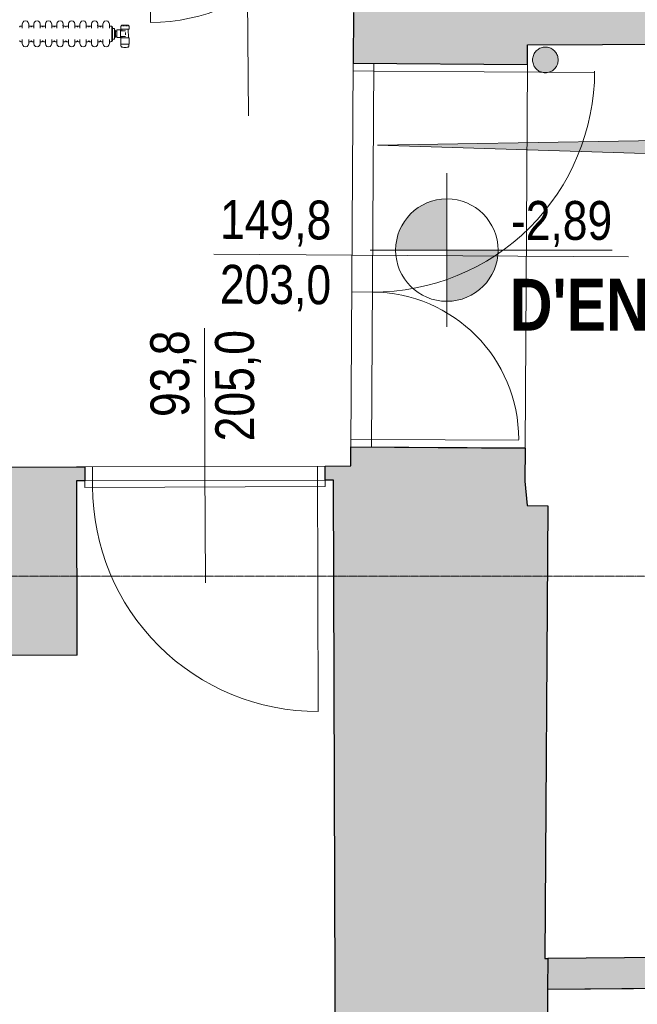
# Model space of a CAD drawing. Extents: x -6068 to 35118, y -17738 to 67348.
# Tile 148 of 243: x 1949 to 2191, y -1002 to -617. Entities that reach past the tile are written whole.
import ezdxf
from ezdxf.enums import TextEntityAlignment as Align

# ---------------------------------------------------------------- set-up
doc = ezdxf.new("R2010")
doc.units = 0
doc.header["$LTSCALE"] = 15
for name, pattern in [('AXES', [50.8, 31.75, -6.35, 6.35, -6.35]), ('Continua', [0]), ('Cui_CONTINU', [0])]:
    doc.linetypes.add(name, pattern=pattern)
for name, color, linetype, lineweight, true_color in [('Bloc 3D - Dessin - NIVEAUX - Style par défaut', 7, 'Continua', 0, 0x000000), ('EDL-Mesures et Cotes', 7, 'Continua', 0, 0xc0c0c0), ('Enveloppe - NIVEAUX - Style par défaut', 7, 'Continua', 0, 0x000000), ('Formes 2D - NIVEAUX - Style par défaut', 7, 'Continua', 0, 0x000000), ('Notes - NIVEAUX - Style par défaut', 7, 'Continua', 0, 0x000000), ('Pièce - Notes - NIVEAUX - Style par défaut', 7, 'Continua', 0, 0x000000), ('Porte - Cadre - NIVEAUX - Style par défaut', 7, 'Continua', 0, 0x000000), ('Porte - Mesures - NIVEAUX - Style par défaut', 7, 'Continua', 0, 0x000000), ('Porte - Ouvertures - NIVEAUX - Style par défaut', 7, 'Continua', 0, 0x000000), ('Porte - Seuil - NIVEAUX - Style par défaut', 7, 'Continua', 0, 0x000000)]:
    doc.layers.add(name, color=color, linetype=linetype, lineweight=lineweight, true_color=true_color)
for name, color, linetype in [('EDL_RDJ murs & cloisons', 5, 'CONTINUOUS'), ('PIS-CONTOURS', 44, 'CONTINUOUS'), ('PIS-coupe', 254, 'CONTINUOUS'), ('PIS-fond de plan', 7, 'Cui_CONTINU')]:
    doc.layers.add(name, color=color, linetype=linetype)
doc.styles.add('Arial Narrow', font='ARIALN.TTF')
doc.styles.add('Arial Narrow Bold', font='ARIALNB.TTF')
doc.styles.add('MtXpl_Arial_Narrow', font='ARIALN.TTF')
doc.styles.add('STYLE_GENERE_1', font='arial.ttf')

# ---------------------------------------------------------------- blocks, each defined once
blk = doc.blocks.new('EDL_RDJ plan_2025 10 17')
at = {"layer": 'EDL-Mesures et Cotes', "true_color": 0x000000}
for points in [[(2130.58, -687.4), (2129.95, -687.41), (2129.32, -687.44), (2128.7, -687.49), (2128.07, -687.56), (2127.45, -687.65), (2126.83, -687.75), (2126.22, -687.88), (2125.6, -688.03), (2125, -688.19), (2124.4, -688.38), (2123.8, -688.58), (2123.22, -688.8), (2122.64, -689.05), (2122.06, -689.3), (2121.5, -689.58), (2120.94, -689.87), (2120.4, -690.19), (2119.86, -690.51), (2119.34, -690.86), (2118.82, -691.22), (2118.32, -691.6), (2117.83, -691.99), (2117.35, -692.4), (2116.89, -692.82), (2116.44, -693.26), (2116, -693.71), (2115.58, -694.17), (2115.17, -694.65), (2114.77, -695.14), (2114.4, -695.64), (2114.04, -696.16), (2113.69, -696.68), (2113.36, -697.22), (2113.05, -697.77), (2112.76, -698.32), (2112.48, -698.88), (2112.22, -699.46), (2111.98, -700.04), (2111.76, -700.63), (2111.56, -701.22), (2111.37, -701.82), (2111.21, -702.43), (2111.06, -703.04), (2110.93, -703.65), (2110.82, -704.27), (2110.74, -704.89), (2110.67, -705.52), (2110.62, -706.14), (2110.59, -706.77), (2110.58, -707.4), (2130.58, -707.4)], [(2130.58, -727.4), (2131.21, -727.39), (2131.83, -727.36), (2132.46, -727.31), (2133.08, -727.24), (2133.71, -727.15), (2134.33, -727.05), (2134.94, -726.92), (2135.55, -726.77), (2136.16, -726.61), (2136.76, -726.42), (2137.35, -726.22), (2137.94, -726), (2138.52, -725.76), (2139.09, -725.5), (2139.66, -725.22), (2140.21, -724.93), (2140.76, -724.62), (2141.29, -724.29), (2141.82, -723.94), (2142.33, -723.58), (2142.84, -723.2), (2143.33, -722.81), (2143.8, -722.4), (2144.27, -721.98), (2144.72, -721.54), (2145.16, -721.09), (2145.58, -720.63), (2145.99, -720.15), (2146.38, -719.66), (2146.76, -719.16), (2147.12, -718.64), (2147.46, -718.12), (2147.79, -717.58), (2148.1, -717.04), (2148.4, -716.48), (2148.67, -715.92), (2148.93, -715.34), (2149.17, -714.76), (2149.4, -714.18), (2149.6, -713.58), (2149.78, -712.98), (2149.95, -712.37), (2150.1, -711.76), (2150.22, -711.15), (2150.33, -710.53), (2150.42, -709.91), (2150.49, -709.28), (2150.54, -708.66), (2150.57, -708.03), (2150.58, -707.4), (2130.58, -707.4)]]:
    blk.add_hatch(color=18, dxfattribs=at).paths.add_polyline_path(points)
at = {"layer": 'EDL_RDJ murs & cloisons', "linetype": 'Continuous', "ltscale": 0.08}
h = blk.add_hatch(color=9, dxfattribs=at)
h.dxf.hatch_style = 1
h.paths.add_polyline_path([(2386.51, -351.43), (2386.5, -352.88), (2361.96, -353.57), (2337.42, -354.25), (2339.41, -443.03), (2341.4, -531.81), (2234.33, -532.71), (2110.22, -533.76), (2093.16, -533.91), (2093.84, -614.6), (2094.14, -614.6), (2094.02, -634.45), (2162.02, -634.88), (2162.07, -627.33), (2337.7, -626.45), (2337.57, -642.69), (2343.57, -642.74), (2343.7, -626.42), (2354.34, -626.37), (2354.33, -627.18), (2363.33, -627.24), (2363.34, -626.32), (2422.14, -626.03), (2422.79, -498.99), (2423.43, -366.54), (2414.43, -366.54), (2395.48, -356.48), (2391.51, -351.46), (2386.51, -351.43)])
h = blk.add_hatch(color=9, dxfattribs=at)
h.dxf.hatch_style = 1
h.paths.add_polyline_path([(2169.36, -1193.28), (2160.36, -1193.28), (2151.36, -1192.9), (2142.15, -1192.95), (2142.13, -1189.59), (2093.58, -1188.29), (2094.8, -1179.4), (2095.65, -1163.57), (2093.63, -1139.25), (2087.37, -1114.82), (2086.78, -956.01), (2086.25, -797.19), (2083.03, -797.2), (2083.03, -791.7), (2093.05, -791.67), (2093.1, -784.25), (2161.1, -784.67), (2161.02, -797.56), (2161.89, -807.16), (2169.96, -807.21), (2168.87, -983.96), (2169.98, -983.95), (2169.94, -995.95), (2169.65, -1094.62)])
h = blk.add_hatch(color=9, dxfattribs=at)
h.dxf.hatch_style = 1
h.paths.add_polyline_path([(1989.22, -792.02), (1989.22, -797.52), (1985.98, -797.53), (1986.09, -865.53), (1909.97, -865.79), (1909.96, -865.52), (1909.83, -865.52), (1909.8, -859.52), (1909.91, -859.52), (1909.65, -811.29), (1751.43, -811.82), (1751.6, -860.36), (1751.8, -860.36), (1751.83, -866.36), (1677.01, -866.75), (1678.42, -1024.9), (1571.51, -1025.31), (1571.89, -1107.79), (1494.55, -1107.71), (1494.66, -1000.34), (1571.4, -1000.42), (1571.48, -1018.81), (1671.35, -1017.92), (1670.01, -866.79), (1657.85, -866.85), (1657.46, -793.36)])
h = blk.add_hatch(color=9, dxfattribs=at)
h.dxf.hatch_style = 1
h.paths.add_polyline_path([(2366.16, -967.24), (2361.32, -967.21), (2361.42, -950.26), (2352.42, -950.21), (2341.13, -949.69), (2335.13, -949.64), (2334.87, -982.51), (2169.98, -983.95), (2169.94, -995.95), (2253.96, -995.22), (2365.98, -994.24), (2380.4, -994.34), (2470.8, -994.92), (2555.27, -995.48), (2578.44, -997.29), (2579.67, -992.7), (2575.81, -991.63), (2576.6, -970.06), (2556.41, -968.48), (2471.46, -967.93), (2366.16, -967.24)])
at = {"layer": 'Formes 2D - NIVEAUX - Style par défaut', "linetype": 'Continuous', "lineweight": 0, "ltscale": 0.1, "true_color": 0xffffc3}
blk.add_hatch(color=7, dxfattribs=at).paths.add_polyline_path([(2164.06, -633.16), (2164.08, -633.59), (2164.13, -634.02), (2164.23, -634.45), (2164.36, -634.87), (2164.53, -635.27), (2164.73, -635.66), (2164.96, -636.02), (2165.23, -636.37), (2165.52, -636.69), (2165.84, -636.99), (2166.19, -637.25), (2166.56, -637.49), (2166.94, -637.69), (2167.35, -637.85), (2167.76, -637.99), (2168.19, -638.08), (2168.62, -638.14), (2169.06, -638.16), (2169.49, -638.14), (2169.93, -638.08), (2170.35, -637.99), (2170.77, -637.85), (2171.17, -637.69), (2171.56, -637.49), (2171.92, -637.25), (2172.27, -636.99), (2172.59, -636.69), (2172.89, -636.37), (2173.15, -636.02), (2173.39, -635.66), (2173.59, -635.27), (2173.76, -634.87), (2173.89, -634.45), (2173.98, -634.02), (2174.04, -633.59), (2174.06, -633.16), (2174.04, -632.72), (2173.98, -632.29), (2173.89, -631.86), (2173.76, -631.45), (2173.59, -631.04), (2173.39, -630.66), (2173.15, -630.29), (2172.89, -629.94), (2172.59, -629.62), (2172.27, -629.33), (2171.92, -629.06), (2171.56, -628.83), (2171.17, -628.62), (2170.77, -628.46), (2170.35, -628.33), (2169.93, -628.23), (2169.49, -628.18), (2169.06, -628.16), (2168.62, -628.18), (2168.19, -628.23), (2167.76, -628.33), (2167.35, -628.46), (2166.94, -628.62), (2166.56, -628.83), (2166.19, -629.06), (2165.84, -629.33), (2165.52, -629.62), (2165.23, -629.94), (2164.96, -630.29), (2164.73, -630.66), (2164.53, -631.04), (2164.36, -631.45), (2164.23, -631.86), (2164.13, -632.29), (2164.08, -632.72)])
at = {"layer": 'Notes - NIVEAUX - Style par défaut', "ltscale": 0.1, "true_color": 0xececec}
blk.add_hatch(color=7, dxfattribs=at).paths.add_polyline_path([(2228.96, -685.62), (2295.18, -685.62), (2295.18, -661.27), (2228.96, -661.27), (2228.96, -664.31), (2103.54, -666.46), (2228.96, -670.4)])
at = {"layer": 'Bloc 3D - Dessin - NIVEAUX - Style par défaut', "color": 32, "linetype": 'Continua', "lineweight": 0, "ltscale": 0.1, "true_color": 0xd1591a}
for p, q in [((1964.79, -619.18), (1964.96, -618.55)), ((1964.96, -618.55), (1965.42, -618.09)), ((1965.42, -618.09), (1966.04, -617.93)), ((1966.04, -617.93), (1966.67, -618.09)), ((1966.67, -618.09), (1967.12, -618.55)), ((1967.12, -618.55), (1967.29, -619.18)), ((1969.29, -619.18), (1969.46, -618.55)), ((1969.46, -618.55), (1969.92, -618.09)), ((1969.92, -618.09), (1970.54, -617.93)), ((1970.54, -617.93), (1971.17, -618.09)), ((1971.17, -618.09), (1971.62, -618.55)), ((1971.62, -618.55), (1971.79, -619.18)), ((1973.79, -619.18), (1973.96, -618.55)), ((1973.96, -618.55), (1974.42, -618.09)), ((1974.42, -618.09), (1975.04, -617.93)), ((1975.04, -617.93), (1975.67, -618.09)), ((1975.67, -618.09), (1976.12, -618.55)), ((1976.12, -618.55), (1976.29, -619.18)), ((1978.29, -619.18), (1978.46, -618.55)), ((1978.46, -618.55), (1978.92, -618.09)), ((1978.92, -618.09), (1979.54, -617.93)), ((1979.54, -617.93), (1980.17, -618.09)), ((1980.17, -618.09), (1980.62, -618.55)), ((1980.62, -618.55), (1980.79, -619.18)), ((1982.79, -619.18), (1982.96, -618.55)), ((1982.96, -618.55), (1983.42, -618.09)), ((1983.42, -618.09), (1984.04, -617.93)), ((1984.04, -617.93), (1984.67, -618.09)), ((1984.67, -618.09), (1985.12, -618.55)), ((1985.12, -618.55), (1985.29, -619.18)), ((1987.29, -619.18), (1987.46, -618.55)), ((1987.46, -618.55), (1987.92, -618.09)), ((1987.92, -618.09), (1988.54, -617.93)), ((1988.54, -617.93), (1989.17, -618.09)), ((1989.17, -618.09), (1989.62, -618.55)), ((1989.62, -618.55), (1989.79, -619.18)), ((1991.79, -619.18), (1991.96, -618.55)), ((1991.96, -618.55), (1992.42, -618.09)), ((1992.42, -618.09), (1993.04, -617.93)), ((1993.04, -617.93), (1993.67, -618.09)), ((1993.67, -618.09), (1994.12, -618.55)), ((1994.12, -618.55), (1994.29, -619.18)), ((1996.29, -619.18), (1996.46, -618.55)), ((1996.46, -618.55), (1996.92, -618.09)), ((1996.92, -618.09), (1997.54, -617.93)), ((1997.54, -617.93), (1998.17, -618.09)), ((1998.17, -618.09), (1998.62, -618.55)), ((1998.62, -618.55), (1998.79, -619.18)), ((1963.74, -620.13), (1963.79, -620.33)), ((1963.79, -620.33), (1963.84, -620.13)), ((1963.84, -620.13), (1963.99, -619.98)), ((1963.99, -619.98), (1964.19, -619.93)), ((1964.79, -619.93), (1964.19, -619.93)), ((1964.79, -619.35), (1964.79, -619.23)), ((1964.79, -619.55), (1964.79, -619.35)), ((1964.79, -619.81), (1964.79, -619.55)), ((1964.79, -620.11), (1964.79, -619.81)), ((1964.79, -620.51), (1964.79, -620.11)), ((1964.79, -620.82), (1964.79, -620.51)), ((1964.79, -620.82), (1964.79, -620.51)), ((1967.29, -619.39), (1967.29, -619.18)), ((1967.29, -619.23), (1967.29, -619.18)), ((1967.29, -619.55), (1967.29, -619.35)), ((1967.29, -619.81), (1967.29, -619.55)), ((1967.29, -620.11), (1967.29, -619.81)), ((1967.29, -619.93), (1967.89, -619.93)), ((1967.29, -620.51), (1967.29, -620.11)), ((1967.29, -620.82), (1967.29, -620.51)), ((1968.09, -619.98), (1967.89, -619.93)), ((1968.24, -620.13), (1968.09, -619.98)), ((1968.24, -620.13), (1968.29, -620.33)), ((1968.29, -620.33), (1968.34, -620.13)), ((1968.34, -620.13), (1968.49, -619.98)), ((1968.49, -619.98), (1968.69, -619.93)), ((1969.29, -619.93), (1968.69, -619.93)), ((1969.29, -619.23), (1969.29, -619.18)), ((1969.29, -619.35), (1969.29, -619.23)), ((1969.29, -619.55), (1969.29, -619.35)), ((1969.29, -619.81), (1969.29, -619.55)), ((1969.29, -620.11), (1969.29, -619.81)), ((1969.29, -620.51), (1969.29, -620.11)), ((1969.29, -620.82), (1969.29, -620.51)), ((1969.29, -620.82), (1969.29, -620.51)), ((1971.79, -619.23), (1971.79, -619.35)), ((1971.79, -619.55), (1971.79, -619.35)), ((1971.79, -619.81), (1971.79, -619.55)), ((1971.79, -620.11), (1971.79, -619.81)), ((1971.79, -619.93), (1972.39, -619.93)), ((1971.79, -620.51), (1971.79, -620.11)), ((1971.79, -620.82), (1971.79, -620.51)), ((1972.59, -619.98), (1972.39, -619.93)), ((1972.74, -620.13), (1972.59, -619.98)), ((1972.74, -620.13), (1972.79, -620.33)), ((1972.79, -620.33), (1972.84, -620.13)), ((1972.84, -620.13), (1972.99, -619.98)), ((1972.99, -619.98), (1973.19, -619.93)), ((1973.79, -619.93), (1973.19, -619.93)), ((1973.79, -619.23), (1973.79, -619.18)), ((1973.79, -619.35), (1973.79, -619.23)), ((1973.79, -619.55), (1973.79, -619.35)), ((1973.79, -619.81), (1973.79, -619.55)), ((1973.79, -620.11), (1973.79, -619.81)), ((1973.79, -620.51), (1973.79, -620.11)), ((1973.79, -620.82), (1973.79, -620.51)), ((1973.79, -620.82), (1973.79, -620.51)), ((1976.29, -619.23), (1976.29, -619.18)), ((1976.29, -619.55), (1976.29, -619.35)), ((1976.29, -619.81), (1976.29, -619.55)), ((1976.29, -620.11), (1976.29, -619.81)), ((1976.29, -619.93), (1976.89, -619.93)), ((1976.29, -620.51), (1976.29, -620.11)), ((1976.29, -620.82), (1976.29, -620.51)), ((1977.09, -619.98), (1976.89, -619.93)), ((1977.24, -620.13), (1977.09, -619.98)), ((1977.24, -620.13), (1977.29, -620.33)), ((1977.29, -620.33), (1977.34, -620.13)), ((1977.34, -620.13), (1977.49, -619.98)), ((1977.49, -619.98), (1977.69, -619.93)), ((1978.29, -619.93), (1977.69, -619.93)), ((1978.29, -619.35), (1978.29, -619.23)), ((1978.29, -619.55), (1978.29, -619.35)), ((1978.29, -619.81), (1978.29, -619.55)), ((1978.29, -620.11), (1978.29, -619.81)), ((1978.29, -620.51), (1978.29, -620.11)), ((1978.29, -620.82), (1978.29, -620.51)), ((1978.29, -620.82), (1978.29, -620.51)), ((1980.79, -619.18), (1980.62, -619.8)), ((1980.79, -619.39), (1980.79, -619.18)), ((1980.79, -619.23), (1980.79, -619.18)), ((1980.79, -619.55), (1980.79, -619.35)), ((1980.79, -619.81), (1980.79, -619.55)), ((1980.79, -620.11), (1980.79, -619.81)), ((1980.79, -619.93), (1981.39, -619.93)), ((1980.79, -620.51), (1980.79, -620.11)), ((1980.79, -620.82), (1980.79, -620.51)), ((1981.59, -619.98), (1981.39, -619.93)), ((1981.74, -620.13), (1981.59, -619.98)), ((1981.74, -620.13), (1981.79, -620.33)), ((1981.79, -620.33), (1981.84, -620.13)), ((1981.84, -620.13), (1981.99, -619.98)), ((1981.99, -619.98), (1982.19, -619.93)), ((1982.79, -619.93), (1982.19, -619.93)), ((1982.79, -619.23), (1982.79, -619.18)), ((1982.79, -619.35), (1982.79, -619.23)), ((1982.79, -619.55), (1982.79, -619.35)), ((1982.79, -619.81), (1982.79, -619.55)), ((1982.79, -620.11), (1982.79, -619.81)), ((1982.79, -620.51), (1982.79, -620.11)), ((1982.79, -620.82), (1982.79, -620.51)), ((1982.79, -620.82), (1982.79, -620.51)), ((1985.29, -619.23), (1985.29, -619.35)), ((1985.29, -619.55), (1985.29, -619.35)), ((1985.29, -619.81), (1985.29, -619.55)), ((1985.29, -620.11), (1985.29, -619.81)), ((1985.29, -619.93), (1985.89, -619.93)), ((1985.29, -620.51), (1985.29, -620.11)), ((1985.29, -620.82), (1985.29, -620.51)), ((1986.09, -619.98), (1985.89, -619.93)), ((1986.24, -620.13), (1986.09, -619.98)), ((1986.24, -620.13), (1986.29, -620.33)), ((1986.29, -620.33), (1986.34, -620.13)), ((1986.34, -620.13), (1986.49, -619.98)), ((1986.49, -619.98), (1986.69, -619.93)), ((1987.29, -619.93), (1986.69, -619.93)), ((1987.29, -619.23), (1987.29, -619.18)), ((1987.29, -619.35), (1987.29, -619.23)), ((1987.29, -619.55), (1987.29, -619.35)), ((1987.29, -619.81), (1987.29, -619.55)), ((1987.29, -620.11), (1987.29, -619.81)), ((1987.29, -620.51), (1987.29, -620.11)), ((1987.29, -620.82), (1987.29, -620.51)), ((1987.29, -620.82), (1987.29, -620.51)), ((1989.79, -619.23), (1989.79, -619.18)), ((1989.79, -619.55), (1989.79, -619.35)), ((1989.79, -619.81), (1989.79, -619.55)), ((1989.79, -620.11), (1989.79, -619.81)), ((1989.79, -619.93), (1990.39, -619.93)), ((1989.79, -620.51), (1989.79, -620.11)), ((1989.79, -620.82), (1989.79, -620.51)), ((1990.59, -619.98), (1990.39, -619.93)), ((1990.74, -620.13), (1990.59, -619.98)), ((1990.74, -620.13), (1990.79, -620.33)), ((1990.79, -620.33), (1990.84, -620.13)), ((1990.84, -620.13), (1990.99, -619.98)), ((1990.99, -619.98), (1991.19, -619.93)), ((1991.79, -619.93), (1991.19, -619.93)), ((1991.79, -619.35), (1991.79, -619.23)), ((1991.79, -619.55), (1991.79, -619.35)), ((1991.79, -619.81), (1991.79, -619.55)), ((1991.79, -620.11), (1991.79, -619.81)), ((1991.79, -620.51), (1991.79, -620.11)), ((1991.79, -620.82), (1991.79, -620.51)), ((1994.29, -619.18), (1994.12, -619.8)), ((1994.29, -619.23), (1994.29, -619.18)), ((1994.29, -619.39), (1994.29, -619.18)), ((1994.29, -619.55), (1994.29, -619.35)), ((1994.29, -619.81), (1994.29, -619.55)), ((1994.29, -620.11), (1994.29, -619.81)), ((1994.29, -619.93), (1994.89, -619.93)), ((1994.29, -620.51), (1994.29, -620.11)), ((1994.29, -620.82), (1994.29, -620.51)), ((1995.09, -619.98), (1994.89, -619.93)), ((1995.24, -620.13), (1995.09, -619.98)), ((1995.24, -620.13), (1995.29, -620.33)), ((1995.29, -620.33), (1995.34, -620.13)), ((1995.34, -620.13), (1995.49, -619.98)), ((1995.49, -619.98), (1995.69, -619.93)), ((1996.29, -619.93), (1995.69, -619.93)), ((1996.29, -619.23), (1996.29, -619.18)), ((1996.29, -619.35), (1996.29, -619.23)), ((1996.29, -619.55), (1996.29, -619.35)), ((1996.29, -619.81), (1996.29, -619.55)), ((1996.29, -620.11), (1996.29, -619.81)), ((1996.29, -620.51), (1996.29, -620.11)), ((1996.29, -620.82), (1996.29, -620.51)), ((1996.29, -620.82), (1996.29, -620.51)), ((1998.79, -619.39), (1998.79, -619.18)), ((1998.79, -619.23), (1998.79, -619.35)), ((1998.79, -619.55), (1998.79, -619.35)), ((1998.79, -619.81), (1998.79, -619.55)), ((1998.79, -620.11), (1998.79, -619.81)), ((1998.79, -619.93), (1999.39, -619.93)), ((1998.79, -620.51), (1998.79, -620.11)), ((1998.79, -620.82), (1998.79, -620.51)), ((1999.59, -619.98), (1999.39, -619.93)), ((1999.74, -620.13), (1999.59, -619.98)), ((1999.74, -620.13), (1999.79, -620.33)), ((1999.79, -620.18), (2000.02, -620.18)), ((1999.79, -620.23), (1999.79, -620.39)), ((1999.79, -620.39), (1999.79, -620.65)), ((1999.79, -620.65), (1999.79, -621)), ((1999.79, -621), (1999.79, -621.42)), ((1999.79, -621.42), (1999.79, -621.9)), ((1999.79, -621.9), (1999.79, -622.43)), ((1999.79, -622.43), (1999.79, -622.98)), ((2000.02, -620.23), (2000.02, -620.18)), ((2000.02, -620.39), (2000.02, -620.23)), ((2000.02, -620.65), (2000.02, -620.39)), ((2000.02, -621), (2000.02, -620.65)), ((2000.75, -620.85), (2000.02, -620.85)), ((2000.02, -621.42), (2000.02, -621)), ((2000.02, -621.9), (2000.02, -621.42)), ((2000.02, -622.43), (2000.02, -621.9)), ((2000.02, -622.98), (2000.02, -622.43)), ((2000.75, -621.64), (2000.75, -620.85)), ((2000.75, -621.5), (2001.11, -621.5)), ((2001.17, -621.62), (2000.75, -621.62)), ((2000.75, -621.88), (2000.75, -621.64)), ((2000.75, -622.12), (2000.75, -621.88)), ((2000.75, -623.71), (2000.75, -622.12)), ((2001.11, -621.69), (2001.11, -621.55)), ((2001.11, -621.91), (2001.11, -621.69)), ((2001.11, -622.21), (2001.11, -621.91)), ((2001.11, -622.55), (2001.11, -622.21)), ((2001.11, -622.92), (2001.11, -622.55)), ((2001.17, -621.87), (2001.17, -621.62)), ((2001.17, -622.34), (2001.17, -621.87)), ((2001.66, -621.91), (2001.17, -621.91)), ((2001.17, -622.92), (2001.17, -622.34)), ((2001.69, -621.57), (2001.66, -621.71)), ((2001.66, -621.71), (2001.66, -621.95)), ((2001.66, -621.95), (2001.66, -622.38)), ((2001.66, -622.38), (2001.66, -622.92)), ((2001.79, -621.46), (2001.69, -621.57)), ((2001.94, -621.42), (2001.79, -621.46)), ((2003.15, -621.42), (2001.94, -621.42)), ((2003.15, -621.72), (2003.15, -621.42)), ((2003.15, -621.81), (2003.15, -621.72)), ((2003.66, -621.81), (2003.15, -621.81)), ((2003.15, -622.25), (2003.15, -621.81)), ((2003.15, -622.92), (2003.15, -622.25)), ((2003.28, -619.89), (2003.28, -621.03)), ((2003.43, -621.1), (2003.28, -621.03)), ((2003.37, -619.82), (2003.63, -619.82)), ((2003.68, -621.1), (2003.43, -621.1)), ((2003.55, -619.54), (2003.55, -619.82)), ((2003.63, -619.54), (2003.55, -619.54)), ((2003.86, -619.54), (2003.63, -619.54)), ((2003.66, -621.81), (2003.68, -621.1)), ((2005.13, -621.81), (2003.66, -621.81)), ((2004.15, -621.1), (2003.68, -621.1)), ((2004.22, -619.54), (2003.86, -619.54)), ((2003.86, -619.82), (2004.12, -619.82)), ((2003.86, -619.82), (2004.22, -619.82)), ((2004.12, -619.82), (2004.65, -619.82)), ((2005.61, -621.1), (2004.15, -621.1)), ((2004.65, -619.54), (2004.22, -619.54)), ((2005.11, -619.54), (2004.65, -619.54)), ((2005.55, -619.54), (2005.11, -619.54)), ((2005.11, -619.82), (2005.64, -619.82)), ((2005.13, -622.92), (2005.13, -622.43)), ((2005.9, -619.54), (2005.55, -619.54)), ((2005.9, -619.82), (2005.55, -619.82)), ((2006.09, -621.1), (2005.61, -621.1)), ((2005.64, -619.82), (2005.9, -619.82)), ((2006.13, -619.54), (2005.9, -619.54)), ((2006.34, -621.1), (2006.09, -621.1)), ((2006.21, -624.52), (2006.09, -621.1)), ((2006.21, -619.54), (2006.13, -619.54)), ((2006.13, -619.82), (2006.4, -619.82)), ((2006.13, -619.82), (2006.21, -619.82)), ((2006.21, -619.82), (2006.21, -619.54)), ((2006.48, -621.03), (2006.34, -621.1)), ((2006.4, -619.82), (2006.48, -619.89)), ((2006.48, -619.89), (2006.48, -621.03)), ((1963.79, -625.62), (1963.84, -625.82)), ((1963.99, -625.97), (1963.84, -625.82)), ((1963.99, -625.97), (1964.19, -626.03)), ((1964.19, -626.03), (1963.99, -625.97)), ((1964.79, -626.03), (1964.19, -626.03)), ((1964.79, -625.14), (1964.79, -625.44)), ((1964.79, -625.44), (1964.79, -625.85)), ((1964.79, -625.85), (1964.79, -626.15)), ((1964.79, -625.85), (1964.79, -626.56)), ((1964.79, -626.4), (1964.79, -626.15)), ((1964.79, -626.6), (1964.79, -626.4)), ((1967.29, -625.44), (1967.29, -625.14)), ((1967.29, -625.85), (1967.29, -625.44)), ((1967.29, -625.85), (1967.29, -626.15)), ((1967.29, -626.56), (1967.29, -625.85)), ((1967.89, -626.03), (1967.29, -626.03)), ((1967.29, -626.4), (1967.29, -626.15)), ((1967.29, -626.6), (1967.29, -626.4)), ((1967.89, -626.03), (1968.09, -625.97)), ((1968.24, -625.82), (1968.09, -625.97)), ((1968.24, -625.82), (1968.29, -625.62)), ((1968.29, -625.62), (1968.34, -625.82)), ((1968.49, -625.97), (1968.34, -625.82)), ((1968.69, -626.03), (1968.49, -625.97)), ((1968.49, -625.97), (1968.69, -626.03)), ((1969.29, -626.03), (1968.69, -626.03)), ((1969.29, -625.14), (1969.29, -625.44)), ((1969.29, -625.44), (1969.29, -625.85)), ((1969.29, -625.85), (1969.29, -626.15)), ((1969.29, -625.85), (1969.29, -626.56)), ((1969.29, -626.4), (1969.29, -626.15)), ((1969.29, -626.6), (1969.29, -626.4)), ((1971.79, -625.44), (1971.79, -625.14)), ((1971.79, -625.85), (1971.79, -625.44)), ((1971.79, -625.85), (1971.79, -626.15)), ((1972.39, -626.03), (1971.79, -626.03)), ((1971.79, -626.4), (1971.79, -626.15)), ((1971.79, -626.6), (1971.79, -626.4)), ((1972.39, -626.03), (1972.59, -625.97)), ((1972.74, -625.82), (1972.59, -625.97)), ((1972.74, -625.82), (1972.79, -625.62)), ((1972.79, -625.62), (1972.84, -625.82)), ((1972.84, -625.82), (1972.79, -625.62)), ((1972.99, -625.97), (1972.84, -625.82)), ((1972.99, -625.97), (1973.19, -626.03)), ((1973.79, -626.03), (1973.19, -626.03)), ((1973.79, -625.14), (1973.79, -625.44)), ((1973.79, -625.44), (1973.79, -625.85)), ((1973.79, -625.85), (1973.79, -626.15)), ((1973.79, -626.4), (1973.79, -626.15)), ((1973.79, -626.6), (1973.79, -626.4)), ((1976.29, -625.14), (1976.29, -625.44)), ((1976.29, -625.44), (1976.29, -625.14)), ((1976.29, -625.85), (1976.29, -625.44)), ((1976.29, -625.85), (1976.29, -626.15)), ((1976.89, -626.03), (1976.29, -626.03)), ((1976.29, -626.4), (1976.29, -626.15)), ((1976.29, -626.6), (1976.29, -626.4)), ((1976.89, -626.03), (1977.09, -625.97)), ((1977.24, -625.82), (1977.09, -625.97)), ((1977.24, -625.82), (1977.29, -625.62)), ((1977.34, -625.82), (1977.29, -625.62)), ((1977.29, -625.62), (1977.34, -625.82)), ((1977.49, -625.97), (1977.34, -625.82)), ((1977.49, -625.97), (1977.69, -626.03)), ((1977.69, -626.03), (1977.49, -625.97)), ((1978.29, -626.03), (1977.69, -626.03)), ((1978.29, -625.14), (1978.29, -625.44)), ((1978.29, -625.44), (1978.29, -625.85)), ((1978.29, -625.85), (1978.29, -626.15)), ((1978.29, -625.85), (1978.29, -626.56)), ((1978.29, -626.4), (1978.29, -626.15)), ((1978.29, -626.6), (1978.29, -626.4)), ((1980.79, -625.14), (1980.79, -625.44)), ((1980.79, -625.44), (1980.79, -625.14)), ((1980.79, -625.85), (1980.79, -625.44)), ((1980.79, -626.56), (1980.79, -625.85)), ((1980.79, -625.85), (1980.79, -626.15)), ((1981.39, -626.03), (1980.79, -626.03)), ((1980.79, -626.4), (1980.79, -626.15)), ((1980.79, -626.6), (1980.79, -626.4)), ((1981.39, -626.03), (1981.59, -625.97)), ((1981.74, -625.82), (1981.59, -625.97)), ((1981.79, -625.62), (1981.84, -625.82)), ((1981.99, -625.97), (1981.84, -625.82)), ((1982.19, -626.03), (1981.99, -625.97)), ((1981.99, -625.97), (1982.19, -626.03)), ((1982.79, -626.03), (1982.19, -626.03)), ((1982.79, -625.14), (1982.79, -625.44)), ((1982.79, -625.44), (1982.79, -625.85)), ((1982.79, -625.85), (1982.79, -626.56)), ((1982.79, -625.85), (1982.79, -626.15)), ((1982.79, -626.4), (1982.79, -626.15)), ((1982.79, -626.6), (1982.79, -626.4)), ((1985.29, -625.44), (1985.29, -625.14)), ((1985.29, -625.85), (1985.29, -625.44)), ((1985.29, -625.85), (1985.29, -626.15)), ((1985.89, -626.03), (1985.29, -626.03)), ((1985.29, -626.4), (1985.29, -626.15)), ((1985.29, -626.6), (1985.29, -626.4)), ((1985.89, -626.03), (1986.09, -625.97)), ((1986.24, -625.82), (1986.09, -625.97)), ((1986.24, -625.82), (1986.29, -625.62)), ((1986.34, -625.82), (1986.29, -625.62)), ((1986.29, -625.62), (1986.34, -625.82)), ((1986.49, -625.97), (1986.34, -625.82)), ((1986.69, -626.03), (1986.49, -625.97)), ((1986.49, -625.97), (1986.69, -626.03)), ((1987.29, -626.03), (1986.69, -626.03)), ((1987.29, -625.14), (1987.29, -625.44)), ((1987.29, -625.44), (1987.29, -625.85)), ((1987.29, -625.85), (1987.29, -626.15)), ((1987.29, -626.4), (1987.29, -626.15)), ((1987.29, -626.6), (1987.29, -626.4)), ((1989.79, -625.14), (1989.79, -625.44)), ((1989.79, -625.44), (1989.79, -625.14)), ((1989.79, -625.85), (1989.79, -625.44)), ((1989.79, -625.85), (1989.79, -626.15)), ((1990.39, -626.03), (1989.79, -626.03)), ((1989.79, -626.4), (1989.79, -626.15)), ((1989.79, -626.6), (1989.79, -626.4)), ((1990.39, -626.03), (1990.59, -625.97)), ((1990.74, -625.82), (1990.59, -625.97)), ((1990.74, -625.82), (1990.79, -625.62)), ((1990.84, -625.82), (1990.79, -625.62)), ((1990.79, -625.62), (1990.84, -625.82)), ((1990.99, -625.97), (1990.84, -625.82)), ((1990.99, -625.97), (1991.19, -626.03)), ((1991.79, -626.03), (1991.19, -626.03)), ((1991.79, -625.14), (1991.79, -625.44)), ((1991.79, -625.44), (1991.79, -625.85)), ((1991.79, -625.85), (1991.79, -626.15)), ((1991.79, -626.4), (1991.79, -626.15)), ((1991.79, -626.6), (1991.79, -626.4)), ((1994.29, -625.44), (1994.29, -625.14)), ((1994.29, -625.14), (1994.29, -625.44)), ((1994.29, -625.85), (1994.29, -625.44)), ((1994.29, -625.85), (1994.29, -626.15)), ((1994.29, -626.56), (1994.29, -625.85)), ((1994.89, -626.03), (1994.29, -626.03)), ((1994.29, -626.4), (1994.29, -626.15)), ((1994.29, -626.6), (1994.29, -626.4)), ((1994.89, -626.03), (1995.09, -625.97)), ((1995.24, -625.82), (1995.09, -625.97)), ((1995.29, -625.62), (1995.34, -625.82)), ((1995.49, -625.97), (1995.34, -625.82)), ((1995.49, -625.97), (1995.69, -626.03)), ((1995.69, -626.03), (1995.49, -625.97)), ((1996.29, -626.03), (1995.69, -626.03)), ((1996.29, -625.14), (1996.29, -625.44)), ((1996.29, -625.44), (1996.29, -625.85)), ((1996.29, -625.85), (1996.29, -626.15)), ((1996.29, -625.85), (1996.29, -626.56)), ((1996.29, -626.4), (1996.29, -626.15)), ((1996.29, -626.6), (1996.29, -626.4)), ((1998.79, -625.44), (1998.79, -625.14)), ((1998.79, -625.85), (1998.79, -625.44)), ((1998.79, -625.85), (1998.79, -626.15)), ((1998.79, -626.56), (1998.79, -625.85)), ((1999.39, -626.03), (1998.79, -626.03)), ((1998.79, -626.4), (1998.79, -626.15)), ((1998.79, -626.6), (1998.79, -626.4)), ((1999.39, -626.03), (1999.59, -625.97)), ((1999.74, -625.82), (1999.59, -625.97)), ((1999.74, -625.82), (1999.79, -625.62)), ((1999.79, -622.98), (1999.79, -623.52)), ((1999.79, -623.52), (1999.79, -624.05)), ((1999.79, -624.05), (1999.79, -624.53)), ((1999.79, -624.53), (1999.79, -624.96)), ((1999.79, -624.96), (1999.79, -625.3)), ((1999.79, -625.3), (1999.79, -625.56)), ((1999.79, -625.56), (1999.79, -625.72)), ((1999.79, -625.72), (1999.79, -625.78)), ((1999.79, -625.78), (2000.02, -625.78)), ((2000.02, -623.52), (2000.02, -622.98)), ((2000.02, -624.05), (2000.02, -623.52)), ((2000.02, -624.53), (2000.02, -624.05)), ((2000.02, -624.96), (2000.02, -624.53)), ((2000.02, -625.3), (2000.02, -624.96)), ((2000.75, -624.99), (2000.02, -624.99)), ((2000.02, -625.56), (2000.02, -625.3)), ((2000.02, -625.72), (2000.02, -625.56)), ((2000.75, -624.19), (2000.75, -623.71)), ((2000.75, -624.99), (2000.75, -624.19)), ((2000.75, -624.34), (2001.11, -624.34)), ((2001.11, -623.28), (2001.11, -622.92)), ((2001.11, -623.63), (2001.11, -623.28)), ((2001.11, -623.92), (2001.11, -623.63)), ((2001.11, -624.15), (2001.11, -623.92)), ((2001.11, -624.29), (2001.11, -624.15)), ((2001.11, -624.34), (2001.11, -624.29)), ((2001.17, -623.5), (2001.17, -622.92)), ((2001.17, -623.96), (2001.17, -623.5)), ((2001.17, -623.92), (2001.66, -623.92)), ((2001.17, -624.22), (2001.17, -623.96)), ((2001.66, -622.92), (2001.66, -623.45)), ((2001.66, -623.45), (2001.66, -623.88)), ((2001.66, -623.88), (2001.66, -624.12)), ((2001.69, -624.27), (2001.66, -624.12)), ((2001.79, -624.37), (2001.69, -624.27)), ((2001.94, -624.41), (2001.79, -624.37)), ((2003.15, -624.41), (2001.94, -624.41)), ((2003.15, -623.58), (2003.15, -622.92)), ((2003.15, -624.02), (2003.15, -623.58)), ((2003.61, -624.02), (2003.15, -624.02)), ((2003.15, -624.12), (2003.15, -624.02)), ((2003.15, -624.41), (2003.15, -624.12)), ((2003.22, -624.52), (2003.25, -627.05)), ((2003.32, -624.52), (2003.22, -624.52)), ((2003.61, -624.52), (2003.32, -624.52)), ((2003.6, -624.52), (2003.61, -624.02)), ((2005.13, -624.02), (2003.61, -624.02)), ((2004.05, -624.52), (2003.61, -624.52)), ((2004.59, -624.52), (2004.05, -624.52)), ((2005.17, -624.52), (2004.59, -624.52)), ((2005.13, -623.41), (2005.13, -622.92)), ((2005.71, -624.52), (2005.17, -624.52)), ((2006.15, -624.52), (2005.71, -624.52)), ((2006.44, -624.52), (2006.15, -624.52)), ((2006.54, -624.52), (2006.44, -624.52)), ((2006.54, -624.52), (2006.51, -627.05)), ((1964.79, -626.6), (1964.79, -626.72)), ((1964.79, -626.72), (1964.79, -626.78)), ((1964.96, -627.4), (1964.79, -626.78)), ((1965.42, -627.86), (1964.96, -627.4)), ((1966.04, -628.03), (1965.42, -627.86)), ((1966.67, -627.86), (1966.04, -628.03)), ((1967.12, -627.4), (1966.67, -627.86)), ((1967.29, -626.78), (1967.12, -627.4)), ((1967.29, -626.72), (1967.29, -626.6)), ((1969.46, -627.4), (1969.29, -626.78)), ((1969.92, -627.86), (1969.46, -627.4)), ((1970.54, -628.03), (1969.92, -627.86)), ((1971.17, -627.86), (1970.54, -628.03)), ((1971.62, -627.4), (1971.17, -627.86)), ((1971.79, -626.78), (1971.62, -627.4)), ((1971.79, -626.72), (1971.79, -626.6)), ((1973.79, -626.6), (1973.79, -626.72)), ((1973.79, -626.72), (1973.79, -626.78)), ((1973.96, -627.4), (1973.79, -626.78)), ((1974.42, -627.86), (1973.96, -627.4)), ((1975.04, -628.03), (1974.42, -627.86)), ((1975.67, -627.86), (1975.04, -628.03)), ((1976.12, -627.4), (1975.67, -627.86)), ((1976.29, -626.78), (1976.12, -627.4)), ((1976.29, -626.72), (1976.29, -626.6)), ((1978.29, -626.6), (1978.29, -626.72)), ((1978.29, -626.72), (1978.29, -626.78)), ((1978.46, -627.4), (1978.29, -626.78)), ((1978.92, -627.86), (1978.46, -627.4)), ((1979.54, -628.03), (1978.92, -627.86)), ((1980.17, -627.86), (1979.54, -628.03)), ((1980.62, -627.4), (1980.17, -627.86)), ((1980.79, -626.78), (1980.62, -627.4)), ((1980.79, -626.72), (1980.79, -626.6)), ((1982.79, -626.72), (1982.79, -626.78)), ((1982.96, -627.4), (1982.79, -626.78)), ((1983.42, -627.86), (1982.96, -627.4)), ((1984.04, -628.03), (1983.42, -627.86)), ((1984.67, -627.86), (1984.04, -628.03)), ((1985.12, -627.4), (1984.67, -627.86)), ((1985.29, -626.78), (1985.12, -627.4)), ((1985.29, -626.72), (1985.29, -626.6)), ((1985.29, -626.72), (1985.29, -626.78)), ((1987.29, -626.6), (1987.29, -626.72)), ((1987.29, -626.72), (1987.29, -626.78)), ((1987.46, -627.4), (1987.29, -626.78)), ((1987.92, -627.86), (1987.46, -627.4)), ((1988.54, -628.03), (1987.92, -627.86)), ((1989.17, -627.86), (1988.54, -628.03)), ((1989.62, -627.4), (1989.17, -627.86)), ((1989.79, -626.78), (1989.62, -627.4)), ((1989.79, -626.72), (1989.79, -626.6)), ((1991.79, -626.6), (1991.79, -626.72)), ((1991.79, -626.72), (1991.79, -626.78)), ((1991.96, -627.4), (1991.79, -626.78)), ((1992.42, -627.86), (1991.96, -627.4)), ((1993.04, -628.03), (1992.42, -627.86)), ((1993.67, -627.86), (1993.04, -628.03)), ((1994.12, -627.4), (1993.67, -627.86)), ((1994.29, -626.78), (1994.12, -627.4)), ((1994.29, -626.72), (1994.29, -626.6)), ((1996.29, -626.6), (1996.29, -626.72)), ((1996.29, -626.72), (1996.29, -626.78)), ((1996.46, -627.4), (1996.29, -626.78)), ((1996.92, -627.86), (1996.46, -627.4)), ((1997.54, -628.03), (1996.92, -627.86)), ((1998.17, -627.86), (1997.54, -628.03)), ((1998.62, -627.4), (1998.17, -627.86)), ((1998.79, -626.78), (1998.62, -627.4)), ((1998.79, -626.72), (1998.79, -626.6)), ((2003.25, -627.05), (2003.35, -627.05)), ((2003.31, -627.05), (2003.32, -627.84)), ((2003.34, -627.9), (2003.41, -627.97)), ((2003.35, -627.05), (2003.63, -627.05)), ((2003.51, -628.05), (2003.41, -627.97)), ((2003.51, -628.05), (2003.69, -628.13)), ((2003.63, -627.05), (2004.07, -627.05)), ((2003.69, -628.13), (2004.04, -628.24)), ((2004.04, -628.24), (2004.42, -628.3)), ((2004.07, -627.05), (2004.6, -627.05)), ((2004.42, -628.3), (2004.88, -628.34)), ((2004.6, -627.05), (2005.16, -627.05)), ((2005.35, -628.3), (2004.88, -628.34)), ((2005.16, -627.05), (2005.7, -627.05)), ((2005.73, -628.24), (2005.35, -628.3)), ((2005.7, -627.05), (2006.13, -627.05)), ((2006.08, -628.13), (2005.73, -628.24)), ((2006.25, -628.05), (2006.08, -628.13)), ((2006.13, -627.05), (2006.41, -627.05)), ((2006.36, -627.97), (2006.25, -628.05)), ((2006.42, -627.9), (2006.36, -627.97)), ((2006.41, -627.05), (2006.51, -627.05)), ((2006.45, -627.05), (2006.44, -627.84))]:
    blk.add_line(p, q, dxfattribs=at)
at = {"layer": 'EDL-Mesures et Cotes', "color": 18, "linetype": 'Continua', "lineweight": 13, "ltscale": 0.1, "true_color": 0x000000}
for p, q in [((2130.58, -677.4), (2130.58, -737.4)), ((2160.58, -707.4), (2100.58, -707.4)), ((2155.58, -707.4), (2195.14, -707.4))]:
    blk.add_line(p, q, dxfattribs=at)
blk.add_circle((2130.58, -707.4), 20, dxfattribs=at)
at = {"layer": 'EDL_RDJ murs & cloisons', "linetype": 'Continuous', "ltscale": 0.08}
for points in [[(2094.14, -614.6), (2094.02, -634.45), (2162.02, -634.88), (2162.07, -627.33), (2337.7, -626.45), (2337.57, -642.69), (2343.57, -642.74), (2343.7, -626.42), (2354.34, -626.37), (2354.33, -627.18), (2363.33, -627.24), (2363.34, -626.32), (2422.14, -626.03), (2422.79, -498.99)], [(2087.37, -1114.82), (2086.78, -956.01), (2086.25, -797.19), (2083.03, -797.2), (2083.03, -791.7), (2093.05, -791.67), (2093.1, -784.25), (2161.1, -784.67), (2161.02, -797.56), (2161.89, -807.16), (2169.96, -807.21), (2168.87, -983.96), (2169.98, -983.95), (2169.94, -995.95), (2169.65, -1094.62)], [(1989.22, -792.02), (1989.22, -797.52), (1985.98, -797.53), (1986.09, -865.53), (1909.97, -865.79)], [(1657.46, -793.36), (1989.22, -792.02)]]:
    blk.add_lwpolyline(points, dxfattribs=at)
blk.add_lwpolyline([(2366.16, -967.24), (2361.32, -967.21), (2361.42, -950.26), (2352.42, -950.21), (2341.13, -949.69), (2335.13, -949.64), (2334.87, -982.51), (2169.98, -983.95), (2169.94, -995.95), (2253.96, -995.22), (2365.98, -994.24), (2380.4, -994.34), (2470.8, -994.92), (2555.27, -995.48), (2578.44, -997.29), (2579.67, -992.7), (2575.81, -991.63), (2576.6, -970.06), (2556.41, -968.48), (2471.46, -967.93), (2366.16, -967.24)], close=True, dxfattribs=at)
at = {"layer": 'Enveloppe - NIVEAUX - Style par défaut', "color": 18, "linetype": 'Continua', "lineweight": 20, "ltscale": 0.1, "true_color": 0x000000}
for p, q in [((2094.14, -614.6), (2094.02, -634.46)), ((2162.06, -627.33), (2337.7, -626.45)), ((2162.02, -634.88), (2162.06, -627.33)), ((2094.02, -634.46), (2162.02, -634.88)), ((2093.1, -784.24), (2093.05, -791.67)), ((2161.1, -784.66), (2093.1, -784.24)), ((2161.02, -797.56), (2161.1, -784.66)), ((2093.05, -791.67), (2083.01, -791.7)), ((2083.01, -791.7), (2083.03, -797.2)), ((1985.96, -792.03), (1909.59, -792.29)), ((1989.22, -792.02), (1985.96, -792.03)), ((1989.24, -797.52), (1989.22, -792.02)), ((1985.98, -797.53), (1989.24, -797.52)), ((1986.21, -865.53), (1985.98, -797.53)), ((2083.03, -797.2), (2086.2, -797.19)), ((2086.2, -797.19), (2087.37, -1114.82)), ((2161.89, -807.16), (2161.02, -797.56)), ((2169.96, -807.21), (2161.89, -807.16)), ((2168.87, -983.96), (2169.96, -807.21)), ((1909.97, -865.79), (1986.21, -865.53)), ((2334.87, -982.51), (2168.87, -983.96)), ((2169.94, -995.95), (2337.98, -994.49)), ((2169.36, -1193.28), (2169.94, -995.95))]:
    blk.add_line(p, q, dxfattribs=at)
at = {"layer": 'Enveloppe - NIVEAUX - Style par défaut', "color": 9, "linetype": 'Continua', "lineweight": 13, "ltscale": 0.1, "true_color": 0xc0c0c0}
blk.add_line((2169.98, -983.95), (2168.87, -983.95), dxfattribs=at)
blk.add_line((2169.98, -983.95), (2168.87, -983.95), dxfattribs=at)
blk.add_line((2169.98, -983.95), (2168.87, -983.95), dxfattribs=at)
blk.add_line((2169.98, -983.95), (2168.87, -983.95), dxfattribs=at)
blk.add_line((2169.98, -983.95), (2168.87, -983.95), dxfattribs=at)
blk.add_line((2169.98, -983.95), (2168.87, -983.95), dxfattribs=at)
blk.add_line((2169.98, -983.95), (2168.87, -983.95), dxfattribs=at)
at = {"layer": 'Formes 2D - NIVEAUX - Style par défaut', "color": 18, "linetype": 'Continua', "lineweight": 13, "ltscale": 0.1, "true_color": 0x000000}
blk.add_lwpolyline([(2164.06, -633.16), (2164.08, -633.59), (2164.13, -634.02), (2164.23, -634.45), (2164.36, -634.87), (2164.53, -635.27), (2164.73, -635.66), (2164.96, -636.02), (2165.23, -636.37), (2165.52, -636.69), (2165.84, -636.99), (2166.19, -637.25), (2166.56, -637.49), (2166.94, -637.69), (2167.35, -637.85), (2167.76, -637.99), (2168.19, -638.08), (2168.62, -638.14), (2169.06, -638.16), (2169.49, -638.14), (2169.93, -638.08), (2170.35, -637.99), (2170.77, -637.85), (2171.17, -637.69), (2171.56, -637.49), (2171.92, -637.25), (2172.27, -636.99), (2172.59, -636.69), (2172.89, -636.37), (2173.15, -636.02), (2173.39, -635.66), (2173.59, -635.27), (2173.76, -634.87), (2173.89, -634.45), (2173.98, -634.02), (2174.04, -633.59), (2174.06, -633.16), (2174.04, -632.72), (2173.98, -632.29), (2173.89, -631.86), (2173.76, -631.45), (2173.59, -631.04), (2173.39, -630.66), (2173.15, -630.29), (2172.89, -629.94), (2172.59, -629.62), (2172.27, -629.33), (2171.92, -629.06), (2171.56, -628.83), (2171.17, -628.62), (2170.77, -628.46), (2170.35, -628.33), (2169.93, -628.23), (2169.49, -628.18), (2169.06, -628.16), (2168.62, -628.18), (2168.19, -628.23), (2167.76, -628.33), (2167.35, -628.46), (2166.94, -628.62), (2166.56, -628.83), (2166.19, -629.06), (2165.84, -629.33), (2165.52, -629.62), (2165.23, -629.94), (2164.96, -630.29), (2164.73, -630.66), (2164.53, -631.04), (2164.36, -631.45), (2164.23, -631.86), (2164.13, -632.29), (2164.08, -632.72)], close=True, dxfattribs=at)
at = {"layer": 'Notes - NIVEAUX - Style par défaut', "color": 18, "linetype": 'Continua', "lineweight": 13, "ltscale": 0.1, "true_color": 0x000000}
blk.add_lwpolyline([(2228.96, -685.62), (2295.18, -685.62), (2295.18, -661.27), (2228.96, -661.27), (2228.96, -664.31), (2103.54, -666.46), (2228.96, -670.4)], close=True, dxfattribs=at)
at = {"layer": 'Porte - Cadre - NIVEAUX - Style par défaut', "color": 103, "linetype": 'Continua', "lineweight": 5, "ltscale": 0.1, "true_color": 0x49c386}
for p, q in [((2094.02, -634.45), (2093.1, -784.25)), ((2102.02, -634.5), (2094.02, -634.45)), ((2101.1, -784.3), (2102.02, -634.5)), ((2093.1, -784.25), (2101.1, -784.3)), ((2083.01, -791.7), (1989.22, -792.02)), ((2083.04, -799.7), (2083.01, -791.7)), ((1989.22, -792.02), (1989.25, -800.02)), ((1989.25, -800.02), (2083.04, -799.7))]:
    blk.add_line(p, q, dxfattribs=at)
at = {"layer": 'Porte - Mesures - NIVEAUX - Style par défaut', "color": 103, "linetype": 'Continua', "lineweight": 13, "ltscale": 0.1, "true_color": 0x49c386}
for p, q in [((2052.16, -534.25), (2053.18, -654.95)), ((2093.56, -709.35), (2039.64, -709.02)), ((2093.56, -709.35), (2201.56, -710.02)), ((2036.12, -791.86), (2035.94, -737.94)), ((2036.12, -791.86), (2036.27, -837.36))]:
    blk.add_line(p, q, dxfattribs=at)
at = {"layer": 'Porte - Ouvertures - NIVEAUX - Style par défaut', "color": 103, "linetype": 'Continua', "lineweight": 13, "ltscale": 0.1, "true_color": 0x49c386}
for p, q in [((2014.23, -542.57), (2014.87, -618.57)), ((2102, -637.5), (2094, -637.45)), ((2102, -637.5), (2188.28, -638.03)), ((2101.47, -723.78), (2093.47, -723.73)), ((2101.47, -723.78), (2093.47, -723.73)), ((2101.12, -781.3), (2093.12, -781.25)), ((2101.12, -781.3), (2158.64, -781.66)), ((2080.01, -791.71), (2080.33, -887.5)), ((2080.01, -791.71), (2080.04, -799.71)), ((1992.22, -792.01), (1992.25, -800.01))]:
    blk.add_line(p, q, dxfattribs=at)
at = {"layer": 'Porte - Ouvertures - NIVEAUX - Style par défaut', "color": 103, "linetype": 'Continua', "lineweight": 5, "ltscale": 0.1, "true_color": 0x49c386}
for centre, radius, start, end in [((2014.23, -542.57), 76, 270.4838, 0), ((2102, -637.5), 86.28, 269.6478, 0), ((2101.12, -781.3), 57.52, 0, 89.6479), ((2080.04, -799.71), 87.79, 180, 270.1921)]:
    blk.add_arc(centre, radius, start, end, dxfattribs=at)
at = {"layer": 'Porte - Seuil - NIVEAUX - Style par défaut', "color": 103, "linetype": 'Continua', "lineweight": 5, "ltscale": 0.1, "true_color": 0x49c386}
for p, q in [((2094.02, -634.46), (2093.1, -784.24)), ((2161.1, -784.66), (2162.02, -634.88)), ((2083.01, -791.7), (1989.22, -792.02)), ((1989.24, -797.52), (2083.03, -797.2))]:
    blk.add_line(p, q, dxfattribs=at)
at = {"layer": 'EDL-Mesures et Cotes', "color": 18, "true_color": 0x000000, "style": 'Arial Narrow'}
blk.add_text('-2,89', height=15.153, dxfattribs=at).set_placement((2155.58, -703.4))
at = {"layer": 'Pièce - Notes - NIVEAUX - Style par défaut', "color": 18, "true_color": 0x000000, "style": 'Arial Narrow Bold'}
blk.add_text("D'ENTREE", height=20.205, dxfattribs=at).set_placement((2213.15, -738.82), align=Align.CENTER)
at = {"layer": 'Porte - Mesures - NIVEAUX - Style par défaut', "color": 103, "linetype": 'Continuous', "true_color": 0x49c386, "style": 'MtXpl_Arial_Narrow'}
for s, rotation, p in [('149,8', 359.6478, (2041.98, -702.99)), ('203,0', 359.6478, (2041.91, -728.29)), ('93,8', 90.1922, (2030.01, -772.54)), ('205,0', 90.1922, (2055.34, -782.03))]:
    blk.add_text(s, height=15.153, rotation=rotation, dxfattribs=at).set_placement(p)
blk = doc.blocks.new('*U785')
at = {"layer": 'PIS-CONTOURS', "color": 0, "linetype": 'AXES', "lineweight": 13, "ltscale": 0.005}
blk.add_line((1000, 0), (36625.4, 0), dxfattribs=at)
at = {"layer": 'PIS-CONTOURS', "color": 0, "lineweight": 15, "style": 'STYLE_GENERE_1'}
blk.add_attdef('REP1', text='', height=500, dxfattribs=at).set_placement((-721.3, -441.4), align=Align.MIDDLE_CENTER)
blk.add_attdef('REP', text='', height=500, dxfattribs=at).set_placement((35848.1, -844.2), align=Align.BOTTOM_LEFT)

msp = doc.modelspace()

# ---------------------------------------------------------------- block references
at = {"layer": 'PIS-coupe', "lineweight": 13, "xscale": 0.1, "yscale": 0.1, "zscale": 0.1, "rotation": 180}
msp.add_blockref('*U785', (3225.3, -834.64), dxfattribs=at)
at = {"layer": 'PIS-fond de plan'}
msp.add_blockref('EDL_RDJ plan_2025 10 17', (-14.33, 0), dxfattribs=at)

doc.saveas('drawing.dxf')
